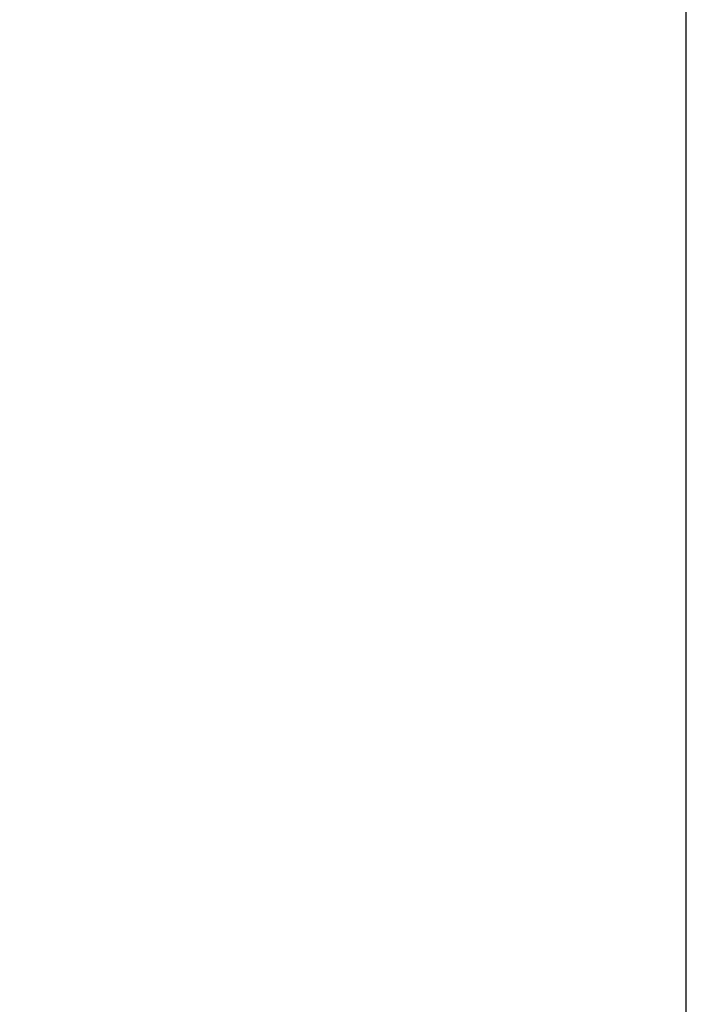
# Model space of a CAD drawing. Header units: millimetres. Extents: x -490 to 6690, y -115 to 132.
# Tile 75 of 256: x -329.47 to -323.25, y 27.9 to 37.09. Entities that reach past the tile are written whole.
import ezdxf

# ---------------------------------------------------------------- set-up
doc = ezdxf.new("R2010")
doc.units = ezdxf.units.MM
doc.layers.add('151', color=7, linetype='Continuous', true_color=0xffffff)

# ---------------------------------------------------------------- blocks, each defined once
blk = doc.blocks.new('UG_SURFACE_001')
at = {"layer": '151', "color": 252, "linetype": 'Continuous', "lineweight": 35}
for points in [[(490, -6.2, 2201.9999), (490, 113.2, 2201.9999), (-490, 113.2, 2201.9999), (-490, -6.2, 2201.9999)], [(-340, -6.2, 2052), (-340, 113.2, 2052), (340, 113.2, 2052), (340, -6.2, 2052)]]:
    blk.add_3dface(points, dxfattribs=at)

msp = doc.modelspace()

# ---------------------------------------------------------------- linework, layer by layer
at = {"layer": '151', "color": 253, "linetype": 'Continuous', "lineweight": -3}
for p, q in [((-323.25, -10, 2030.25), (-323.25, 111.75, 2030.25)), ((-323.25, -10, -8), (-323.25, 111.75, -8)), ((-323.25, -10, 2030.25), (-323.25, 111.75, 2030.25))]:
    msp.add_line(p, q, dxfattribs=at)

# ---------------------------------------------------------------- block references
msp.add_blockref('UG_SURFACE_001', (0, 0), dxfattribs=at)

doc.saveas('drawing.dxf')
